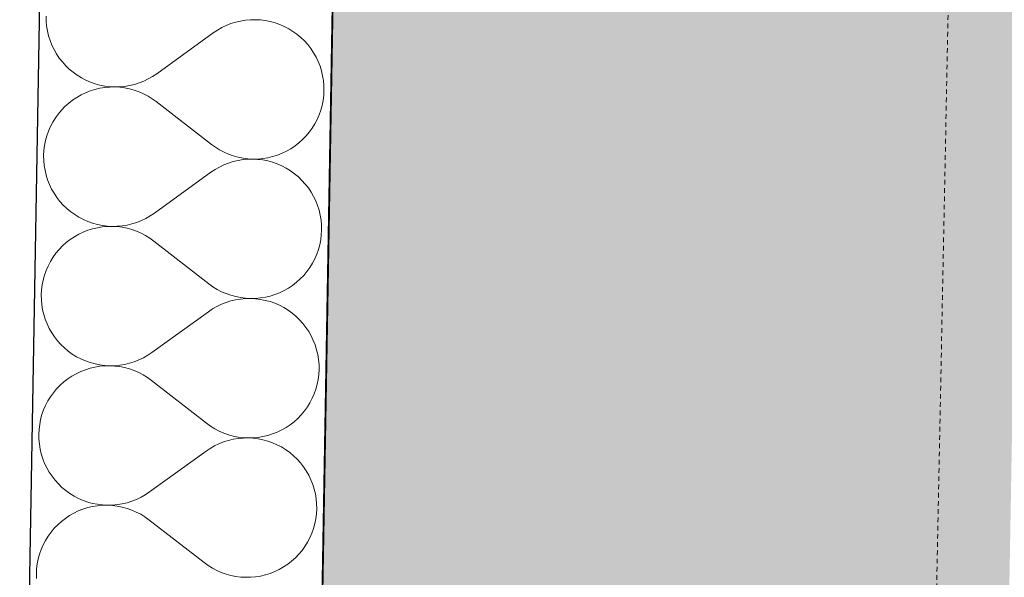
# Model space of a CAD drawing. Header units: millimetres. Extents: x -25972 to 4516, y -2839 to 20217.
# Tile 37 of 114: x -20521 to -19983, y 7595 to 7900. Entities that reach past the tile are written whole.
import ezdxf

# ---------------------------------------------------------------- set-up
doc = ezdxf.new("R2010")
doc.units = ezdxf.units.MM
doc.header["$MEASUREMENT"] = 0
doc.linetypes.add('Wipeout_Contour', pattern=[1000, 0, -1000])
doc.linetypes.add('Čárkovaná M', pattern=[4.5, 2.5, -2])
for name, color, linetype in [('7._POHLED ZÁPADNÍ_1_3D prvky fasada nove', 7, 'Continuous'), ('7._POHLED ZÁPADNÍ_1_Konstrukce - nosné', 7, 'Continuous'), ('7._POHLED ZÁPADNÍ_1_Nové_Konstrukce - nosné', 7, 'Continuous'), ('7._POHLED ZÁPADNÍ_1_Nové_Výplně – Řezové', 7, 'Continuous'), ('7._POHLED ZÁPADNÍ_1_TZB - voda', 7, 'Continuous'), ('7._POHLED ZÁPADNÍ_1_Výplně – Řezové', 7, 'Continuous')]:
    doc.layers.add(name, color=color, linetype=linetype)

# ---------------------------------------------------------------- blocks, each defined once
blk = doc.blocks.new('*X32', base_point=(-26739.77, -6860.77))
at = {"layer": '7._POHLED ZÁPADNÍ_1_Nové_Výplně – Řezové', "color": 21, "linetype": 'Continuous', "lineweight": 20, "true_color": 0xffaaaa}
for p, q in [((-20506.49, 7901.52), (-20506.44, 7898.8)), ((-20506.44, 7898.8), (-20506.19, 7896.09)), ((-20408.13, 7896.35), (-20410.58, 7895.18)), ((-20405.6, 7897.35), (-20408.13, 7896.35)), ((-20403, 7898.17), (-20405.6, 7897.35)), ((-20400.36, 7898.8), (-20403, 7898.17)), ((-20397.67, 7899.23), (-20400.36, 7898.8)), ((-20394.96, 7899.48), (-20397.67, 7899.23)), ((-20392.24, 7899.53), (-20394.96, 7899.48)), ((-20389.53, 7899.39), (-20392.24, 7899.53)), ((-20386.83, 7899.05), (-20389.53, 7899.39)), ((-20384.16, 7898.52), (-20386.83, 7899.05)), ((-20381.53, 7897.81), (-20384.16, 7898.52)), ((-20378.97, 7896.9), (-20381.53, 7897.81)), ((-20376.47, 7895.82), (-20378.97, 7896.9)), ((-20506.19, 7896.09), (-20505.76, 7893.41)), ((-20505.76, 7893.41), (-20505.13, 7890.76)), ((-20505.13, 7890.76), (-20504.32, 7888.17)), ((-20415.21, 7892.31), (-20446.08, 7869.99)), ((-20412.95, 7893.83), (-20415.21, 7892.31)), ((-20410.58, 7895.18), (-20412.95, 7893.83)), ((-20374.06, 7894.56), (-20376.47, 7895.82)), ((-20371.74, 7893.13), (-20374.06, 7894.56)), ((-20369.54, 7891.54), (-20371.74, 7893.13)), ((-20367.45, 7889.8), (-20369.54, 7891.54)), ((-20504.32, 7888.17), (-20503.32, 7885.63)), ((-20503.32, 7885.63), (-20502.14, 7883.18)), ((-20365.49, 7887.91), (-20367.45, 7889.8)), ((-20363.67, 7885.89), (-20365.49, 7887.91)), ((-20362, 7883.74), (-20363.67, 7885.89)), ((-20502.14, 7883.18), (-20500.79, 7880.82)), ((-20500.79, 7880.82), (-20499.28, 7878.56)), ((-20360.49, 7881.48), (-20362, 7883.74)), ((-20359.14, 7879.12), (-20360.49, 7881.48)), ((-20499.28, 7878.56), (-20497.61, 7876.41)), ((-20497.61, 7876.41), (-20495.79, 7874.39)), ((-20357.96, 7876.67), (-20359.14, 7879.12)), ((-20356.96, 7874.14), (-20357.96, 7876.67)), ((-20495.79, 7874.39), (-20493.83, 7872.5)), ((-20493.83, 7872.5), (-20491.74, 7870.76)), ((-20491.74, 7870.76), (-20489.54, 7869.17)), ((-20448.34, 7868.47), (-20446.08, 7869.99)), ((-20356.15, 7871.54), (-20356.96, 7874.14)), ((-20355.52, 7868.89), (-20356.15, 7871.54)), ((-20489.54, 7869.17), (-20487.22, 7867.74)), ((-20487.22, 7867.74), (-20484.81, 7866.48)), ((-20484.81, 7866.48), (-20482.31, 7865.4)), ((-20482.31, 7865.4), (-20479.75, 7864.49)), ((-20479.75, 7864.49), (-20477.12, 7863.78)), ((-20460.92, 7863.5), (-20458.28, 7864.13)), ((-20458.28, 7864.13), (-20455.68, 7864.95)), ((-20455.68, 7864.95), (-20453.15, 7865.95)), ((-20453.15, 7865.95), (-20450.7, 7867.13)), ((-20450.7, 7867.13), (-20448.34, 7868.47)), ((-20355.09, 7866.21), (-20355.52, 7868.89)), ((-20354.84, 7863.5), (-20355.09, 7866.21)), ((-20484.93, 7859.61), (-20487.38, 7858.44)), ((-20482.4, 7860.61), (-20484.93, 7859.61)), ((-20479.8, 7861.42), (-20482.4, 7860.61)), ((-20477.15, 7862.04), (-20479.8, 7861.42)), ((-20474.47, 7862.48), (-20477.15, 7862.04)), ((-20477.12, 7863.78), (-20474.45, 7863.25)), ((-20471.76, 7862.72), (-20474.47, 7862.48)), ((-20474.45, 7863.25), (-20471.75, 7862.91)), ((-20469.04, 7862.77), (-20471.76, 7862.72)), ((-20471.75, 7862.91), (-20469.04, 7862.77)), ((-20469.04, 7862.77), (-20466.32, 7862.82)), ((-20466.32, 7862.62), (-20469.04, 7862.77)), ((-20466.32, 7862.82), (-20463.61, 7863.07)), ((-20463.62, 7862.28), (-20466.32, 7862.62)), ((-20460.95, 7861.75), (-20463.62, 7862.28)), ((-20463.61, 7863.07), (-20460.92, 7863.5)), ((-20458.33, 7861.03), (-20460.95, 7861.75)), ((-20455.76, 7860.13), (-20458.33, 7861.03)), ((-20453.27, 7859.04), (-20455.76, 7860.13)), ((-20450.86, 7857.78), (-20453.27, 7859.04)), ((-20354.94, 7858.06), (-20354.79, 7860.78)), ((-20354.79, 7860.78), (-20354.84, 7863.5)), ((-20494.16, 7853.91), (-20496.18, 7852.09)), ((-20492.01, 7855.58), (-20494.16, 7853.91)), ((-20489.75, 7857.09), (-20492.01, 7855.58)), ((-20487.38, 7858.44), (-20489.75, 7857.09)), ((-20448.55, 7856.35), (-20450.86, 7857.78)), ((-20446.34, 7854.75), (-20448.55, 7856.35)), ((-20416.27, 7831.37), (-20446.34, 7854.75)), ((-20355.81, 7852.69), (-20355.28, 7855.36)), ((-20355.28, 7855.36), (-20354.94, 7858.06)), ((-20499.81, 7848.05), (-20501.4, 7845.84)), ((-20498.07, 7850.13), (-20499.81, 7848.05)), ((-20496.18, 7852.09), (-20498.07, 7850.13)), ((-20357.43, 7847.5), (-20356.52, 7850.07)), ((-20356.52, 7850.07), (-20355.81, 7852.69)), ((-20502.83, 7843.52), (-20504.09, 7841.11)), ((-20501.4, 7845.84), (-20502.83, 7843.52)), ((-20361.2, 7840.28), (-20359.77, 7842.6)), ((-20359.77, 7842.6), (-20358.51, 7845.01)), ((-20358.51, 7845.01), (-20357.43, 7847.5)), ((-20505.18, 7838.62), (-20506.08, 7836.05)), ((-20504.09, 7841.11), (-20505.18, 7838.62)), ((-20364.54, 7835.99), (-20362.79, 7838.08)), ((-20362.79, 7838.08), (-20361.2, 7840.28)), ((-20506.8, 7833.43), (-20507.33, 7830.76)), ((-20506.08, 7836.05), (-20506.8, 7833.43)), ((-20370.6, 7830.54), (-20368.45, 7832.21)), ((-20368.45, 7832.21), (-20366.43, 7834.03)), ((-20366.43, 7834.03), (-20364.54, 7835.99)), ((-20507.67, 7828.06), (-20507.82, 7825.34)), ((-20507.33, 7830.76), (-20507.67, 7828.06)), ((-20416.27, 7831.37), (-20414.06, 7829.78)), ((-20414.06, 7829.78), (-20411.75, 7828.35)), ((-20411.75, 7828.35), (-20409.34, 7827.08)), ((-20409.34, 7827.08), (-20406.84, 7826)), ((-20380.21, 7825.52), (-20377.68, 7826.51)), ((-20377.68, 7826.51), (-20375.23, 7827.69)), ((-20375.23, 7827.69), (-20372.86, 7829.03)), ((-20372.86, 7829.03), (-20370.6, 7830.54)), ((-20507.82, 7825.34), (-20507.77, 7822.62)), ((-20507.77, 7822.62), (-20507.52, 7819.91)), ((-20406.93, 7821.17), (-20409.46, 7820.17)), ((-20404.33, 7821.99), (-20406.93, 7821.17)), ((-20406.84, 7826), (-20404.28, 7825.09)), ((-20401.69, 7822.62), (-20404.33, 7821.99)), ((-20404.28, 7825.09), (-20401.66, 7824.37)), ((-20399, 7823.06), (-20401.69, 7822.62)), ((-20401.66, 7824.37), (-20398.99, 7823.84)), ((-20396.29, 7823.3), (-20399, 7823.06)), ((-20398.99, 7823.84), (-20396.29, 7823.5)), ((-20396.29, 7823.5), (-20393.57, 7823.35)), ((-20393.57, 7823.35), (-20396.29, 7823.3)), ((-20393.57, 7823.35), (-20390.85, 7823.4)), ((-20390.85, 7823.21), (-20393.57, 7823.35)), ((-20390.85, 7823.4), (-20388.14, 7823.64)), ((-20388.15, 7822.87), (-20390.85, 7823.21)), ((-20385.49, 7822.35), (-20388.15, 7822.87)), ((-20388.14, 7823.64), (-20385.46, 7824.08)), ((-20382.86, 7821.63), (-20385.49, 7822.35)), ((-20385.46, 7824.08), (-20382.81, 7824.7)), ((-20380.3, 7820.73), (-20382.86, 7821.63)), ((-20382.81, 7824.7), (-20380.21, 7825.52)), ((-20507.52, 7819.91), (-20507.09, 7817.23)), ((-20507.09, 7817.23), (-20506.46, 7814.58)), ((-20416.53, 7816.13), (-20447.4, 7793.81)), ((-20414.27, 7817.65), (-20416.53, 7816.13)), ((-20411.91, 7819), (-20414.27, 7817.65)), ((-20409.46, 7820.17), (-20411.91, 7819)), ((-20377.8, 7819.64), (-20380.3, 7820.73)), ((-20375.39, 7818.38), (-20377.8, 7819.64)), ((-20373.07, 7816.96), (-20375.39, 7818.38)), ((-20370.86, 7815.37), (-20373.07, 7816.96)), ((-20506.46, 7814.58), (-20505.64, 7811.99)), ((-20505.64, 7811.99), (-20504.65, 7809.46)), ((-20368.78, 7813.62), (-20370.86, 7815.37)), ((-20366.82, 7811.74), (-20368.78, 7813.62)), ((-20365, 7809.71), (-20366.82, 7811.74)), ((-20504.65, 7809.46), (-20503.47, 7807)), ((-20503.47, 7807), (-20502.12, 7804.64)), ((-20363.33, 7807.57), (-20365, 7809.71)), ((-20361.81, 7805.3), (-20363.33, 7807.57)), ((-20360.47, 7802.94), (-20361.81, 7805.3)), ((-20502.12, 7804.64), (-20500.61, 7802.38)), ((-20500.61, 7802.38), (-20498.94, 7800.23)), ((-20498.94, 7800.23), (-20497.12, 7798.21)), ((-20359.29, 7800.49), (-20360.47, 7802.94)), ((-20358.29, 7797.96), (-20359.29, 7800.49)), ((-20497.12, 7798.21), (-20495.16, 7796.32)), ((-20495.16, 7796.32), (-20493.07, 7794.58)), ((-20493.07, 7794.58), (-20490.86, 7792.99)), ((-20357.48, 7795.36), (-20358.29, 7797.96)), ((-20356.85, 7792.71), (-20357.48, 7795.36)), ((-20490.86, 7792.99), (-20488.55, 7791.56)), ((-20488.55, 7791.56), (-20486.14, 7790.3)), ((-20486.14, 7790.3), (-20483.64, 7789.22)), ((-20483.64, 7789.22), (-20481.07, 7788.31)), ((-20459.6, 7787.95), (-20457.01, 7788.77)), ((-20457.01, 7788.77), (-20454.48, 7789.77)), ((-20454.48, 7789.77), (-20452.03, 7790.95)), ((-20452.03, 7790.95), (-20449.66, 7792.3)), ((-20449.66, 7792.3), (-20447.4, 7793.81)), ((-20356.41, 7790.03), (-20356.85, 7792.71)), ((-20356.17, 7787.32), (-20356.41, 7790.03)), ((-20486.26, 7783.43), (-20488.71, 7782.26)), ((-20483.72, 7784.43), (-20486.26, 7783.43)), ((-20481.13, 7785.24), (-20483.72, 7784.43)), ((-20478.48, 7785.87), (-20481.13, 7785.24)), ((-20481.07, 7788.31), (-20478.45, 7787.6)), ((-20475.8, 7786.3), (-20478.48, 7785.87)), ((-20478.45, 7787.6), (-20475.78, 7787.07)), ((-20473.09, 7786.54), (-20475.8, 7786.3)), ((-20475.78, 7787.07), (-20473.08, 7786.73)), ((-20470.37, 7786.59), (-20473.09, 7786.54)), ((-20473.08, 7786.73), (-20470.37, 7786.59)), ((-20470.37, 7786.59), (-20467.65, 7786.64)), ((-20467.65, 7786.44), (-20470.37, 7786.59)), ((-20467.65, 7786.64), (-20464.94, 7786.89)), ((-20464.95, 7786.1), (-20467.65, 7786.44)), ((-20462.28, 7785.57), (-20464.95, 7786.1)), ((-20464.94, 7786.89), (-20462.25, 7787.33)), ((-20459.66, 7784.85), (-20462.28, 7785.57)), ((-20462.25, 7787.33), (-20459.6, 7787.95)), ((-20457.09, 7783.95), (-20459.66, 7784.85)), ((-20454.6, 7782.86), (-20457.09, 7783.95)), ((-20356.27, 7781.88), (-20356.12, 7784.6)), ((-20356.12, 7784.6), (-20356.17, 7787.32)), ((-20493.34, 7779.4), (-20495.48, 7777.73)), ((-20491.07, 7780.91), (-20493.34, 7779.4)), ((-20488.71, 7782.26), (-20491.07, 7780.91)), ((-20452.19, 7781.6), (-20454.6, 7782.86)), ((-20449.87, 7780.17), (-20452.19, 7781.6)), ((-20447.67, 7778.57), (-20449.87, 7780.17)), ((-20417.6, 7755.19), (-20447.67, 7778.57)), ((-20357.13, 7776.51), (-20356.6, 7779.18)), ((-20356.6, 7779.18), (-20356.27, 7781.88)), ((-20499.4, 7773.95), (-20501.14, 7771.87)), ((-20497.51, 7775.91), (-20499.4, 7773.95)), ((-20495.48, 7777.73), (-20497.51, 7775.91)), ((-20358.76, 7771.32), (-20357.85, 7773.89)), ((-20357.85, 7773.89), (-20357.13, 7776.51)), ((-20504.16, 7767.35), (-20505.42, 7764.93)), ((-20502.73, 7769.66), (-20504.16, 7767.35)), ((-20501.14, 7771.87), (-20502.73, 7769.66)), ((-20361.1, 7766.42), (-20359.84, 7768.83)), ((-20359.84, 7768.83), (-20358.76, 7771.32)), ((-20506.51, 7762.44), (-20507.41, 7759.87)), ((-20505.42, 7764.93), (-20506.51, 7762.44)), ((-20365.87, 7759.81), (-20364.12, 7761.9)), ((-20364.12, 7761.9), (-20362.53, 7764.1)), ((-20362.53, 7764.1), (-20361.1, 7766.42)), ((-20508.13, 7757.25), (-20508.66, 7754.58)), ((-20507.41, 7759.87), (-20508.13, 7757.25)), ((-20369.78, 7756.03), (-20367.76, 7757.85)), ((-20367.76, 7757.85), (-20365.87, 7759.81)), ((-20509, 7751.88), (-20509.14, 7749.17)), ((-20508.66, 7754.58), (-20509, 7751.88)), ((-20417.6, 7755.19), (-20415.39, 7753.6)), ((-20415.39, 7753.6), (-20413.08, 7752.17)), ((-20413.08, 7752.17), (-20410.67, 7750.9)), ((-20379.01, 7750.33), (-20376.55, 7751.51)), ((-20376.55, 7751.51), (-20374.19, 7752.85)), ((-20374.19, 7752.85), (-20371.93, 7754.36)), ((-20371.93, 7754.36), (-20369.78, 7756.03)), ((-20509.14, 7749.17), (-20509.09, 7746.45)), ((-20509.09, 7746.45), (-20508.85, 7743.74)), ((-20410.67, 7750.9), (-20408.17, 7749.82)), ((-20405.66, 7745.81), (-20408.26, 7744.99)), ((-20408.17, 7749.82), (-20405.61, 7748.91)), ((-20403.01, 7746.44), (-20405.66, 7745.81)), ((-20405.61, 7748.91), (-20402.98, 7748.19)), ((-20400.33, 7746.88), (-20403.01, 7746.44)), ((-20402.98, 7748.19), (-20400.32, 7747.66)), ((-20397.62, 7747.12), (-20400.33, 7746.88)), ((-20400.32, 7747.66), (-20397.62, 7747.32)), ((-20397.62, 7747.32), (-20394.9, 7747.17)), ((-20394.9, 7747.17), (-20397.62, 7747.12)), ((-20394.9, 7747.17), (-20392.18, 7747.22)), ((-20392.18, 7747.03), (-20394.9, 7747.17)), ((-20392.18, 7747.22), (-20389.47, 7747.46)), ((-20389.48, 7746.69), (-20392.18, 7747.03)), ((-20386.81, 7746.17), (-20389.48, 7746.69)), ((-20389.47, 7747.46), (-20386.78, 7747.9)), ((-20384.19, 7745.45), (-20386.81, 7746.17)), ((-20386.78, 7747.9), (-20384.14, 7748.52)), ((-20384.14, 7748.52), (-20381.54, 7749.34)), ((-20381.54, 7749.34), (-20379.01, 7750.33)), ((-20508.85, 7743.74), (-20508.41, 7741.05)), ((-20508.41, 7741.05), (-20507.79, 7738.4)), ((-20415.6, 7741.47), (-20417.86, 7739.95)), ((-20413.24, 7742.82), (-20415.6, 7741.47)), ((-20410.79, 7743.99), (-20413.24, 7742.82)), ((-20408.26, 7744.99), (-20410.79, 7743.99)), ((-20381.62, 7744.55), (-20384.19, 7745.45)), ((-20379.13, 7743.46), (-20381.62, 7744.55)), ((-20376.72, 7742.2), (-20379.13, 7743.46)), ((-20374.4, 7740.78), (-20376.72, 7742.2)), ((-20372.19, 7739.19), (-20374.4, 7740.78)), ((-20507.79, 7738.4), (-20506.97, 7735.81)), ((-20506.97, 7735.81), (-20505.97, 7733.28)), ((-20417.86, 7739.95), (-20448.73, 7717.63)), ((-20370.1, 7737.44), (-20372.19, 7739.19)), ((-20368.14, 7735.56), (-20370.1, 7737.44)), ((-20366.33, 7733.53), (-20368.14, 7735.56)), ((-20505.97, 7733.28), (-20504.8, 7730.82)), ((-20504.8, 7730.82), (-20503.45, 7728.46)), ((-20364.65, 7731.39), (-20366.33, 7733.53)), ((-20363.14, 7729.13), (-20364.65, 7731.39)), ((-20503.45, 7728.46), (-20501.94, 7726.2)), ((-20501.94, 7726.2), (-20500.27, 7724.05)), ((-20361.79, 7726.76), (-20363.14, 7729.13)), ((-20360.62, 7724.31), (-20361.79, 7726.76)), ((-20359.62, 7721.78), (-20360.62, 7724.31)), ((-20500.27, 7724.05), (-20498.45, 7722.03)), ((-20498.45, 7722.03), (-20496.49, 7720.14)), ((-20496.49, 7720.14), (-20494.4, 7718.4)), ((-20358.81, 7719.18), (-20359.62, 7721.78)), ((-20358.18, 7716.53), (-20358.81, 7719.18)), ((-20494.4, 7718.4), (-20492.19, 7716.81)), ((-20492.19, 7716.81), (-20489.88, 7715.38)), ((-20489.88, 7715.38), (-20487.46, 7714.12)), ((-20487.46, 7714.12), (-20484.97, 7713.04)), ((-20458.34, 7712.59), (-20455.81, 7713.59)), ((-20455.81, 7713.59), (-20453.35, 7714.77)), ((-20453.35, 7714.77), (-20450.99, 7716.12)), ((-20450.99, 7716.12), (-20448.73, 7717.63)), ((-20357.74, 7713.85), (-20358.18, 7716.53)), ((-20357.5, 7711.14), (-20357.74, 7713.85)), ((-20485.05, 7708.25), (-20487.58, 7707.25)), ((-20482.46, 7709.06), (-20485.05, 7708.25)), ((-20484.97, 7713.04), (-20482.4, 7712.14)), ((-20479.81, 7709.69), (-20482.46, 7709.06)), ((-20482.4, 7712.14), (-20479.78, 7711.42)), ((-20477.12, 7710.12), (-20479.81, 7709.69)), ((-20479.78, 7711.42), (-20477.11, 7710.89)), ((-20474.41, 7710.36), (-20477.12, 7710.12)), ((-20477.11, 7710.89), (-20474.41, 7710.55)), ((-20474.41, 7710.55), (-20471.69, 7710.41)), ((-20471.69, 7710.41), (-20474.41, 7710.36)), ((-20471.69, 7710.41), (-20468.97, 7710.46)), ((-20468.98, 7710.27), (-20471.69, 7710.41)), ((-20466.28, 7709.93), (-20468.98, 7710.27)), ((-20468.97, 7710.46), (-20466.26, 7710.71)), ((-20463.61, 7709.39), (-20466.28, 7709.93)), ((-20466.26, 7710.71), (-20463.58, 7711.15)), ((-20460.99, 7708.67), (-20463.61, 7709.39)), ((-20463.58, 7711.15), (-20460.93, 7711.78)), ((-20458.42, 7707.77), (-20460.99, 7708.67)), ((-20460.93, 7711.78), (-20458.34, 7712.59)), ((-20357.59, 7705.7), (-20357.45, 7708.42)), ((-20357.45, 7708.42), (-20357.5, 7711.14)), ((-20494.66, 7703.22), (-20496.81, 7701.55)), ((-20492.4, 7704.73), (-20494.66, 7703.22)), ((-20490.04, 7706.08), (-20492.4, 7704.73)), ((-20487.58, 7707.25), (-20490.04, 7706.08)), ((-20455.93, 7706.68), (-20458.42, 7707.77)), ((-20453.52, 7705.42), (-20455.93, 7706.68)), ((-20451.2, 7703.99), (-20453.52, 7705.42)), ((-20449, 7702.4), (-20451.2, 7703.99)), ((-20358.46, 7700.34), (-20357.93, 7703)), ((-20357.93, 7703), (-20357.59, 7705.7)), ((-20500.73, 7697.78), (-20502.47, 7695.69)), ((-20498.84, 7699.73), (-20500.73, 7697.78)), ((-20496.81, 7701.55), (-20498.84, 7699.73)), ((-20418.92, 7679.01), (-20449, 7702.4)), ((-20360.09, 7695.15), (-20359.18, 7697.71)), ((-20359.18, 7697.71), (-20358.46, 7700.34)), ((-20504.06, 7693.48), (-20505.49, 7691.17)), ((-20502.47, 7695.69), (-20504.06, 7693.48)), ((-20362.43, 7690.24), (-20361.17, 7692.65)), ((-20361.17, 7692.65), (-20360.09, 7695.15)), ((-20506.75, 7688.76), (-20507.84, 7686.26)), ((-20505.49, 7691.17), (-20506.75, 7688.76)), ((-20365.45, 7685.72), (-20363.86, 7687.93)), ((-20363.86, 7687.93), (-20362.43, 7690.24)), ((-20508.74, 7683.7), (-20509.46, 7681.07)), ((-20507.84, 7686.26), (-20508.74, 7683.7)), ((-20371.11, 7679.85), (-20369.08, 7681.67)), ((-20369.08, 7681.67), (-20367.2, 7683.63)), ((-20367.2, 7683.63), (-20365.45, 7685.72)), ((-20509.99, 7678.4), (-20510.33, 7675.7)), ((-20509.46, 7681.07), (-20509.99, 7678.4)), ((-20418.92, 7679.01), (-20416.72, 7677.42)), ((-20416.72, 7677.42), (-20414.4, 7675.99)), ((-20414.4, 7675.99), (-20411.99, 7674.73)), ((-20377.88, 7675.33), (-20375.52, 7676.67)), ((-20375.52, 7676.67), (-20373.26, 7678.19)), ((-20373.26, 7678.19), (-20371.11, 7679.85)), ((-20510.33, 7675.7), (-20510.47, 7672.99)), ((-20510.47, 7672.99), (-20510.42, 7670.27)), ((-20411.99, 7674.73), (-20409.5, 7673.64)), ((-20409.5, 7673.64), (-20406.93, 7672.73)), ((-20406.93, 7672.73), (-20404.31, 7672.01)), ((-20401.66, 7670.7), (-20404.34, 7670.26)), ((-20404.31, 7672.01), (-20401.64, 7671.48)), ((-20398.95, 7670.94), (-20401.66, 7670.7)), ((-20401.64, 7671.48), (-20398.94, 7671.14)), ((-20396.23, 7670.99), (-20398.95, 7670.94)), ((-20398.94, 7671.14), (-20396.23, 7670.99)), ((-20396.23, 7670.99), (-20393.51, 7671.04)), ((-20393.51, 7670.85), (-20396.23, 7670.99)), ((-20393.51, 7671.04), (-20390.8, 7671.28)), ((-20390.81, 7670.52), (-20393.51, 7670.85)), ((-20388.14, 7669.99), (-20390.81, 7670.52)), ((-20390.8, 7671.28), (-20388.11, 7671.72)), ((-20388.11, 7671.72), (-20385.46, 7672.34)), ((-20385.46, 7672.34), (-20382.87, 7673.16)), ((-20382.87, 7673.16), (-20380.34, 7674.15)), ((-20380.34, 7674.15), (-20377.88, 7675.33)), ((-20510.42, 7670.27), (-20510.18, 7667.56)), ((-20510.18, 7667.56), (-20509.74, 7664.87)), ((-20416.93, 7665.29), (-20419.19, 7663.77)), ((-20414.57, 7666.64), (-20416.93, 7665.29)), ((-20412.11, 7667.82), (-20414.57, 7666.64)), ((-20409.58, 7668.81), (-20412.11, 7667.82)), ((-20406.99, 7669.63), (-20409.58, 7668.81)), ((-20404.34, 7670.26), (-20406.99, 7669.63)), ((-20385.52, 7669.27), (-20388.14, 7669.99)), ((-20382.95, 7668.37), (-20385.52, 7669.27)), ((-20380.46, 7667.28), (-20382.95, 7668.37)), ((-20378.04, 7666.03), (-20380.46, 7667.28)), ((-20375.73, 7664.6), (-20378.04, 7666.03)), ((-20509.74, 7664.87), (-20509.11, 7662.22)), ((-20509.11, 7662.22), (-20508.3, 7659.63)), ((-20508.3, 7659.63), (-20507.3, 7657.1)), ((-20419.19, 7663.77), (-20450.06, 7641.45)), ((-20373.52, 7663.01), (-20375.73, 7664.6)), ((-20371.43, 7661.27), (-20373.52, 7663.01)), ((-20369.47, 7659.38), (-20371.43, 7661.27)), ((-20507.3, 7657.1), (-20506.13, 7654.64)), ((-20506.13, 7654.64), (-20504.78, 7652.28)), ((-20367.65, 7657.35), (-20369.47, 7659.38)), ((-20365.98, 7655.21), (-20367.65, 7657.35)), ((-20364.47, 7652.95), (-20365.98, 7655.21)), ((-20504.78, 7652.28), (-20503.27, 7650.02)), ((-20503.27, 7650.02), (-20501.6, 7647.87)), ((-20363.12, 7650.58), (-20364.47, 7652.95)), ((-20361.95, 7648.13), (-20363.12, 7650.58)), ((-20501.6, 7647.87), (-20499.78, 7645.85)), ((-20499.78, 7645.85), (-20497.82, 7643.96)), ((-20497.82, 7643.96), (-20495.73, 7642.22)), ((-20360.95, 7645.6), (-20361.95, 7648.13)), ((-20360.13, 7643), (-20360.95, 7645.6)), ((-20495.73, 7642.22), (-20493.52, 7640.63)), ((-20493.52, 7640.63), (-20491.2, 7639.2)), ((-20491.2, 7639.2), (-20488.79, 7637.94)), ((-20457.13, 7637.41), (-20454.68, 7638.59)), ((-20454.68, 7638.59), (-20452.32, 7639.94)), ((-20452.32, 7639.94), (-20450.06, 7641.45)), ((-20359.51, 7640.36), (-20360.13, 7643)), ((-20359.07, 7637.67), (-20359.51, 7640.36)), ((-20488.79, 7637.94), (-20486.3, 7636.86)), ((-20483.78, 7632.88), (-20486.38, 7632.07)), ((-20486.3, 7636.86), (-20483.73, 7635.96)), ((-20481.14, 7633.51), (-20483.78, 7632.88)), ((-20483.73, 7635.96), (-20481.11, 7635.24)), ((-20478.45, 7633.94), (-20481.14, 7633.51)), ((-20481.11, 7635.24), (-20478.44, 7634.71)), ((-20475.74, 7634.18), (-20478.45, 7633.94)), ((-20478.44, 7634.71), (-20475.74, 7634.38)), ((-20475.74, 7634.38), (-20473.02, 7634.23)), ((-20473.02, 7634.23), (-20475.74, 7634.18)), ((-20473.02, 7634.23), (-20470.3, 7634.28)), ((-20470.31, 7634.09), (-20473.02, 7634.23)), ((-20467.61, 7633.75), (-20470.31, 7634.09)), ((-20470.3, 7634.28), (-20467.59, 7634.53)), ((-20464.94, 7633.22), (-20467.61, 7633.75)), ((-20467.59, 7634.53), (-20464.91, 7634.97)), ((-20462.31, 7632.49), (-20464.94, 7633.22)), ((-20464.91, 7634.97), (-20462.26, 7635.6)), ((-20462.26, 7635.6), (-20459.66, 7636.41)), ((-20459.66, 7636.41), (-20457.13, 7637.41)), ((-20358.83, 7634.96), (-20359.07, 7637.67)), ((-20358.78, 7632.24), (-20358.83, 7634.96)), ((-20493.73, 7628.55), (-20495.99, 7627.04)), ((-20491.37, 7629.9), (-20493.73, 7628.55)), ((-20488.91, 7631.07), (-20491.37, 7629.9)), ((-20486.38, 7632.07), (-20488.91, 7631.07)), ((-20459.75, 7631.59), (-20462.31, 7632.49)), ((-20457.26, 7630.5), (-20459.75, 7631.59)), ((-20454.84, 7629.24), (-20457.26, 7630.5)), ((-20452.53, 7627.81), (-20454.84, 7629.24)), ((-20450.33, 7626.22), (-20452.53, 7627.81)), ((-20359.26, 7626.82), (-20358.92, 7629.52)), ((-20358.92, 7629.52), (-20358.78, 7632.24)), ((-20500.17, 7623.56), (-20502.05, 7621.6)), ((-20498.14, 7625.37), (-20500.17, 7623.56)), ((-20495.99, 7627.04), (-20498.14, 7625.37)), ((-20420.25, 7602.83), (-20450.33, 7626.22)), ((-20360.51, 7621.53), (-20359.79, 7624.16)), ((-20359.79, 7624.16), (-20359.26, 7626.82)), ((-20505.39, 7617.3), (-20506.82, 7614.99)), ((-20503.8, 7619.51), (-20505.39, 7617.3)), ((-20502.05, 7621.6), (-20503.8, 7619.51)), ((-20362.5, 7616.47), (-20361.41, 7618.97)), ((-20361.41, 7618.97), (-20360.51, 7621.53)), ((-20508.08, 7612.58), (-20509.16, 7610.08)), ((-20506.82, 7614.99), (-20508.08, 7612.58)), ((-20366.78, 7609.54), (-20365.19, 7611.75)), ((-20365.19, 7611.75), (-20363.76, 7614.06)), ((-20363.76, 7614.06), (-20362.5, 7616.47)), ((-20510.07, 7607.52), (-20510.79, 7604.89)), ((-20509.16, 7610.08), (-20510.07, 7607.52)), ((-20370.41, 7605.49), (-20368.52, 7607.45)), ((-20368.52, 7607.45), (-20366.78, 7609.54)), ((-20511.32, 7602.22), (-20511.65, 7599.52)), ((-20510.79, 7604.89), (-20511.32, 7602.22)), ((-20420.25, 7602.83), (-20418.05, 7601.24)), ((-20418.05, 7601.24), (-20415.73, 7599.81)), ((-20379.21, 7599.15), (-20376.85, 7600.49)), ((-20376.85, 7600.49), (-20374.58, 7602.01)), ((-20374.58, 7602.01), (-20372.44, 7603.68)), ((-20372.44, 7603.68), (-20370.41, 7605.49)), ((-20511.65, 7599.52), (-20511.8, 7596.81)), ((-20511.8, 7596.81), (-20511.75, 7594.09)), ((-20415.73, 7599.81), (-20413.32, 7598.55)), ((-20413.32, 7598.55), (-20410.83, 7597.46)), ((-20410.83, 7597.46), (-20408.26, 7596.55)), ((-20408.26, 7596.55), (-20405.64, 7595.83)), ((-20405.64, 7595.83), (-20402.97, 7595.3)), ((-20402.97, 7595.3), (-20400.27, 7594.96)), ((-20394.84, 7594.86), (-20392.13, 7595.11)), ((-20392.13, 7595.11), (-20389.44, 7595.54)), ((-20389.44, 7595.54), (-20386.79, 7596.17)), ((-20386.79, 7596.17), (-20384.2, 7596.98)), ((-20384.2, 7596.98), (-20381.66, 7597.97)), ((-20381.66, 7597.97), (-20379.21, 7599.15)), ((-20400.27, 7594.96), (-20397.56, 7594.82)), ((-20397.56, 7594.82), (-20394.84, 7594.86))]:
    blk.add_line(p, q, dxfattribs=at)

msp = doc.modelspace()

# ---------------------------------------------------------------- hatches: boundary and pattern name
at = {"layer": '7._POHLED ZÁPADNÍ_1_Výplně – Řezové', "linetype": 'Continuous', "lineweight": 13}
msp.add_hatch(color=254, dxfattribs=at).paths.add_polyline_path([(-20320.09, 9632.64), (-20358.32, 7440.14), (-19983.37, 7433.6), (-19945.7, 9594.71)])

# ---------------------------------------------------------------- linework, layer by layer
at = {"layer": '7._POHLED ZÁPADNÍ_1_Konstrukce - nosné', "color": 7, "linetype": 'Continuous', "lineweight": 50, "flags": 128}
msp.add_lwpolyline([(-20313.53, 10008.89), (-20358.32, 7440.14)], dxfattribs=at)
at = {"layer": '7._POHLED ZÁPADNÍ_1_TZB - voda', "color": 142, "linetype": 'Čárkovaná M', "lineweight": 20, "true_color": 0x0080c0}
msp.add_line((-20064.76, 5352.92), (-19983.41, 9446.38), dxfattribs=at)

# ---------------------------------------------------------------- next in the draw order: wipeouts: each hides what was drawn before it
at = {"color": 254, "linetype": 'Wipeout_Contour', "lineweight": 0, "ltscale": 110482.628501}
msp.add_wipeout([(-20473.28, 10024.95), (-20520.91, 7292.94), (-20370.93, 7290.33), (-20360.93, 7290.15), (-20313.53, 10008.83)], dxfattribs=at).dxf.layer = '7._POHLED ZÁPADNÍ_1_Nové_Výplně – Řezové'

# ---------------------------------------------------------------- next in the draw order: linework, layer by layer
at = {"layer": '7._POHLED ZÁPADNÍ_1_Nové_Konstrukce - nosné', "color": 1, "linetype": 'Continuous', "lineweight": 25, "flags": 128}
for points in [[(-20470.48, 10185.48), (-20520.91, 7292.94)], [(-20360.93, 7290.15), (-20313.53, 10008.83)]]:
    msp.add_lwpolyline(points, dxfattribs=at)

# ---------------------------------------------------------------- next in the draw order: block references
at = {"layer": '7._POHLED ZÁPADNÍ_1_3D prvky fasada nove', "color": 9, "linetype": 'Continuous', "lineweight": 13}
msp.add_blockref('*X32', (-26739.77, -6860.77), dxfattribs=at)

doc.saveas('drawing.dxf')
